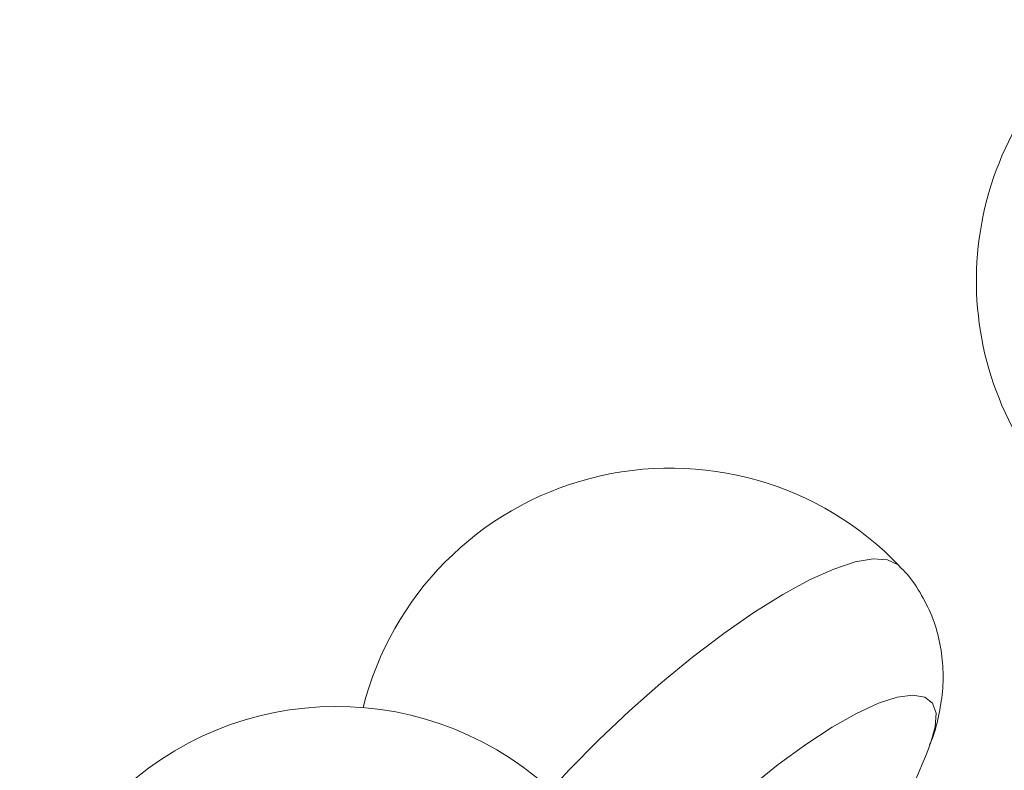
# Model space of a CAD drawing. Header units: millimetres. Extents: x 95 to 591, y 325 to 1119.
# Tile 28 of 55: x 287 to 318, y 616 to 639. Entities that reach past the tile are written whole.
import ezdxf

# ---------------------------------------------------------------- set-up
doc = ezdxf.new("R2010")
doc.units = ezdxf.units.MM

msp = doc.modelspace()

# ---------------------------------------------------------------- linework, layer by layer
at = {"color": 7, "linetype": 'Continuous', "lineweight": 15}
msp.add_line((315.986, 616.545), (315.959, 616.472), dxfattribs=at)
at = {"color": 7, "linetype": 'Continuous', "lineweight": 15, "flags": 128}
for points in [[(303.977, 615.002), (304.562, 615.634), (305.491, 616.578), (306.46, 617.498), (307.452, 618.376), (308.449, 619.196), (309.434, 619.945), (310.389, 620.608), (311.297, 621.175), (312.142, 621.634), (312.908, 621.977), (313.583, 622.199), (314.153, 622.296), (314.609, 622.265), (314.943, 622.107), (315.007, 622.049)], [(310.269, 615.088), (311.157, 615.803), (312.025, 616.438), (312.854, 616.98), (313.623, 617.416), (314.316, 617.735), (314.915, 617.93), (315.407, 617.997), (315.779, 617.933), (316.024, 617.741), (316.136, 617.425), (316.112, 616.992), (315.986, 616.545)]]:
    msp.add_lwpolyline(points, dxfattribs=at)
at = {"color": 7, "linetype": 'Continuous', "lineweight": 15}
for centre, radius, start, end in [((327.41, 631.083), 10, 124.5, 214.5), ((307.753, 615.165), 10, 43.5, 165.8999), ((297.213, 607.637), 10, 48, 228), ((301.527, 621.726), 15.359, 324.7635, 340.2891)]:
    msp.add_arc(centre, radius, start, end, dxfattribs=at)
msp.add_open_spline([(315.933, 616.42), (315.95, 616.459), (316.075, 616.743), (316.222, 617.302), (316.359, 618.098), (316.372, 618.907), (316.263, 619.714), (316.024, 620.503), (315.646, 621.239), (315.297, 621.761), (315.045, 621.994), (314.996, 622.039)], degree=3, knots=[0, 0, 0, 0, 0.023237, 0.170492, 0.308383, 0.442058, 0.574051, 0.705502, 0.836866, 0.968343, 1, 1, 1, 1], dxfattribs=at)

doc.saveas('drawing.dxf')
